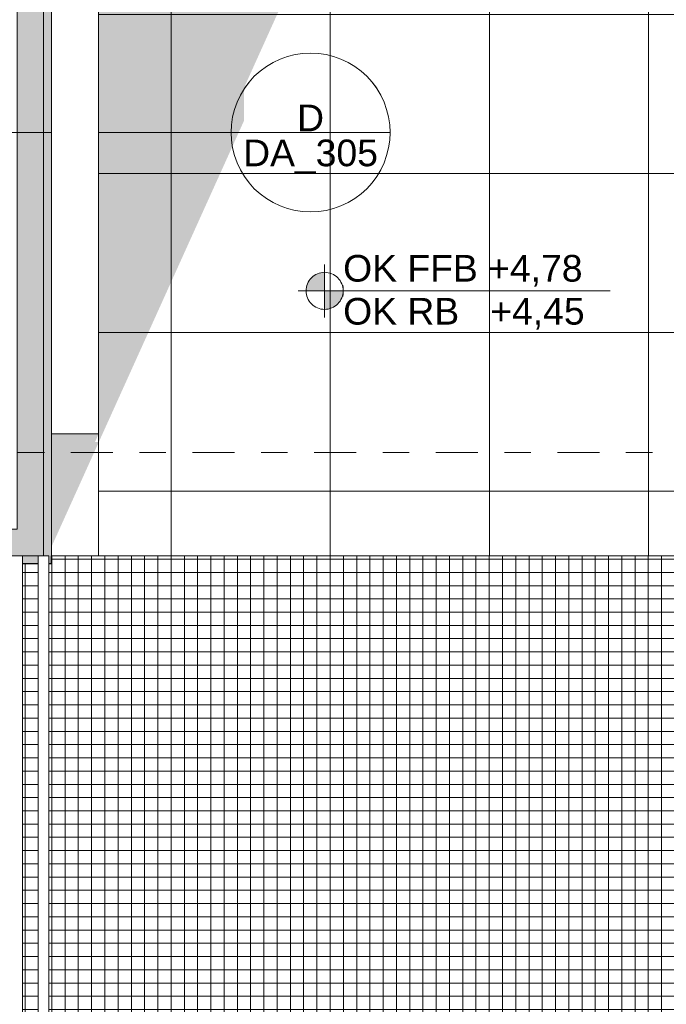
# Model space of a CAD drawing. Header units: metres. Extents: x -180 to 4, y -50 to 6.
# Tile 143 of 256: x -99.12 to -96.68, y -41.53 to -37.81. Entities that reach past the tile are written whole.
import ezdxf

# ---------------------------------------------------------------- set-up
doc = ezdxf.new("R2010")
doc.units = ezdxf.units.M
doc.header["$LTSCALE"] = 0.05
doc.header["$PDMODE"] = 1
doc.header["$PDSIZE"] = -2
doc.linetypes.add('Linienart-53', pattern=[5.291531, 3.175, -1.058062, 0.352704, -0.705764])
for name, color, linetype, lineweight, true_color in [('30 -33 Aussenwände- 7 Fassade_ Elemente', 7, 'Continuous', 9, 0x00aacc), ('30 -34 Innenwände- 6 Elemente', 7, 'Continuous', 9, 0xff6633), ('30 -36 Dächer- 3 Dachbeläge', 7, 'Continuous', 15, 0x9999ff), ('70 -72 Beschriftung- 1 Beschriftung allgemein', 7, 'Continuous', 9, 0xff6633), ('70 -72 Beschriftung- 7 Detailverweise', 7, 'Continuous', 9, 0x00dd00)]:
    doc.layers.add(name, color=color, linetype=linetype, lineweight=lineweight, true_color=true_color)
for name, color, linetype, lineweight in [('60- 61 allgemeine Ausstattung- 4 Terrassen', 7, 'Continuous', 9), ('70 -71 Achsen- 1 Gebäudeachsen', 7, 'Linienart-53', 18), ('70 -72 Beschriftung- 5 Höhenkoten', 7, 'Continuous', 15), ('70 -72 Beschriftung-14 Schatten', 7, 'Continuous', 5), ('Keine', 7, 'Continuous', 9)]:
    doc.layers.add(name, color=color, linetype=linetype, lineweight=lineweight)
doc.styles.add('Arial', font='arial.ttf')

# ---------------------------------------------------------------- blocks, each defined once
blk = doc.blocks.new('Gruppe-7730')
at = {"layer": '70 -72 Beschriftung- 5 Höhenkoten', "linetype": 'Continuous', "lineweight": 0}
h = blk.add_hatch(color=7, dxfattribs=at)
edge = h.paths.add_edge_path()
edge.add_arc((-97.971, -38.837), 0.07, 90, 180)
edge.add_line((-98.041, -38.837), (-97.971, -38.837))
edge.add_line((-97.971, -38.837), (-97.971, -38.767))
at = {"layer": '70 -72 Beschriftung- 5 Höhenkoten'}
blk.add_line((-97.971, -38.937), (-97.971, -38.737), dxfattribs=at)
at = {"layer": '70 -72 Beschriftung- 5 Höhenkoten', "flags": 128}
for points in [[(-97.971, -38.767, 0.414214), (-98.041, -38.837), (-97.971, -38.837)], [(-98.041, -38.837, 0.414214), (-97.971, -38.907), (-97.971, -38.837)]]:
    blk.add_lwpolyline(points, format="xyb", close=True, dxfattribs=at)
at = {"color": 255, "linetype": 'Continuous'}
blk.add_wipeout([(-97.901, -38.837), (-96.9923, -38.837), (-96.9923, -38.6748), (-97.901, -38.6748)], dxfattribs=at).dxf.layer = '70 -72 Beschriftung- 5 Höhenkoten'
at = {"layer": '70 -72 Beschriftung- 5 Höhenkoten', "insert": (-97.901, -38.7014), "char_height": 0.100689, "attachment_point": 1, "line_spacing_factor": 0.96878, "style": 'Arial'}
blk.add_mtext('OK FFB +4,78', dxfattribs=at)
at = {"color": 255, "linetype": 'Continuous'}
blk.add_wipeout([(-97.901, -38.9993), (-96.9844, -38.9993), (-96.9844, -38.837), (-97.901, -38.837)], dxfattribs=at).dxf.layer = '70 -72 Beschriftung- 5 Höhenkoten'
at = {"layer": '70 -72 Beschriftung- 5 Höhenkoten', "linetype": 'Continuous', "lineweight": 0}
h = blk.add_hatch(color=7, dxfattribs=at)
edge = h.paths.add_edge_path()
edge.add_arc((-97.971, -38.837), 0.07, 270, 360)
edge.add_line((-97.901, -38.837), (-97.971, -38.837))
edge.add_line((-97.971, -38.837), (-97.971, -38.907))
at = {"layer": '70 -72 Beschriftung- 5 Höhenkoten'}
blk.add_line((-98.071, -38.837), (-96.8933, -38.837), dxfattribs=at)
at = {"layer": '70 -72 Beschriftung- 5 Höhenkoten', "flags": 128}
for points in [[(-97.901, -38.837, 0.414214), (-97.971, -38.767), (-97.971, -38.837)], [(-97.971, -38.907, 0.414214), (-97.901, -38.837), (-97.971, -38.837)]]:
    blk.add_lwpolyline(points, format="xyb", close=True, dxfattribs=at)
at = {"layer": '70 -72 Beschriftung- 5 Höhenkoten', "insert": (-97.901, -38.8637), "char_height": 0.100689, "attachment_point": 1, "line_spacing_factor": 0.96878, "style": 'Arial'}
blk.add_mtext('OK RB   +4,45', dxfattribs=at)
blk = doc.blocks.new('Gruppe-7859')
at = {"layer": '60- 61 allgemeine Ausstattung- 4 Terrassen', "linetype": 'Continuous', "lineweight": 9, "transparency": 33554534}
h = blk.add_hatch(dxfattribs=at)
h.set_pattern_fill('Betonfertigteil  SRF', color=252, style=0, pattern_type=2)
h.set_pattern_definition([(0, (0, 0), (3e-18, 0.05), []), (90, (0, 0), (0.05, 0), [])])
h.paths.add_polyline_path([(-96.221, -40.247), (-96.511, -40.247), (-96.511, -39.837), (-99.002, -39.837), (-99.002, -39.866), (-99.111, -39.866), (-99.111, -42.847), (-96.221, -42.847)])
at = {"layer": '60- 61 allgemeine Ausstattung- 4 Terrassen', "color": 252, "linetype": 'Continuous', "true_color": 0x888888, "flags": 128}
blk.add_lwpolyline([(-96.221, -40.247), (-96.511, -40.247), (-96.511, -39.837), (-99.002, -39.837), (-99.002, -39.866), (-99.111, -39.866), (-99.111, -42.847), (-96.221, -42.847)], close=True, dxfattribs=at)
at = {"layer": '60- 61 allgemeine Ausstattung- 4 Terrassen', "color": 7}
blk.add_blockref('Gruppe-7730', (0, 0), dxfattribs=at)
at = {"layer": '60- 61 allgemeine Ausstattung- 4 Terrassen', "linetype": 'Continuous', "lineweight": 9, "transparency": 33554534}
h = blk.add_hatch(dxfattribs=at)
h.set_pattern_fill('Platte 60_60 SRF-1', style=0, pattern_type=2)
h.set_pattern_definition([(90, (-83.55, -31.79404), (-0.6, 7e-17), []), (0, (-83.55, -31.79404), (0, 0.6), [])])
h.paths.add_polyline_path([(-91.3504, -37.194), (-98.824, -37.194), (-98.824, -39.2803), (-98.824, -39.2803), (-98.824, -39.837), (-96.571, -39.837), (-96.571, -39.717), (-83.5504, -39.717), (-83.5504, -37.187), (-83.5503, -36.06), (-83.5504, -36.06), (-83.5504, -33.594), (-75.268, -33.594), (-75.268, -31.794), (-91.3504, -31.794)])
at = {"layer": '60- 61 allgemeine Ausstattung- 4 Terrassen', "color": 252, "linetype": 'Continuous', "lineweight": 9, "true_color": 0x888888, "transparency": 33554687, "flags": 128}
blk.add_lwpolyline([(-91.3504, -37.194), (-98.824, -37.194), (-98.824, -39.2803), (-98.824, -39.2803), (-98.824, -39.837), (-96.571, -39.837), (-96.571, -39.717), (-83.5504, -39.717), (-83.5504, -37.187), (-83.5503, -36.06), (-83.5504, -36.06), (-83.5504, -33.594), (-75.268, -33.594), (-75.268, -31.794), (-91.3504, -31.794)], close=True, dxfattribs=at)
blk = doc.blocks.new('Gruppe-8343')
at = {"layer": '70 -72 Beschriftung- 7 Detailverweise'}
blk.add_line((0.935, 0), (0.335, 0), dxfattribs=at)
at = {"layer": '70 -72 Beschriftung- 7 Detailverweise', "flags": 128}
blk.add_lwpolyline([(0.935, 0), (0.9336, -0.0294), (0.9292, -0.0585), (0.9221, -0.0871), (0.9122, -0.1148), (0.8996, -0.1414), (0.8844, -0.1667), (0.8669, -0.1903), (0.8471, -0.2121), (0.8253, -0.2319), (0.8017, -0.2494), (0.7764, -0.2646), (0.7498, -0.2772), (0.7221, -0.2871), (0.6935, -0.2942), (0.6644, -0.2986), (0.635, -0.3), (0.6056, -0.2986), (0.5765, -0.2942), (0.5479, -0.2871), (0.5202, -0.2772), (0.4936, -0.2646), (0.4683, -0.2494), (0.4447, -0.2319), (0.4229, -0.2121), (0.4031, -0.1903), (0.3856, -0.1667), (0.3704, -0.1414), (0.3578, -0.1148), (0.3479, -0.0871), (0.3408, -0.0585), (0.3364, -0.0294), (0.335, 0), (0.3364, 0.0294), (0.3408, 0.0585), (0.3479, 0.0871), (0.3578, 0.1148), (0.3704, 0.1414), (0.3856, 0.1667), (0.4031, 0.1903), (0.4229, 0.2121), (0.4447, 0.2319), (0.4683, 0.2494), (0.4936, 0.2646), (0.5202, 0.2772), (0.5479, 0.2871), (0.5765, 0.2942), (0.6056, 0.2986), (0.635, 0.3), (0.6644, 0.2986), (0.6935, 0.2942), (0.7221, 0.2871), (0.7498, 0.2772), (0.7764, 0.2646), (0.8017, 0.2494), (0.8253, 0.2319), (0.8471, 0.2121), (0.8669, 0.1903), (0.8844, 0.1667), (0.8996, 0.1414), (0.9122, 0.1148), (0.9221, 0.0871), (0.9292, 0.0585), (0.9336, 0.0294)], close=True, dxfattribs=at)
at = {"layer": '70 -72 Beschriftung- 7 Detailverweise'}
blk.add_point((0.635, 0), dxfattribs=at)
at = {"layer": '70 -72 Beschriftung- 7 Detailverweise', "line_spacing_factor": 0.96878, "style": 'Arial'}
for s, insert, char_height, attachment_point in [('D', (0.635, 0.0046), 0.1007, 8), ('DA_305', (0.635, -0.0267), 0.10069, 2)]:
    blk.add_mtext(s, dxfattribs=dict(at, insert=insert, char_height=char_height, attachment_point=attachment_point))
blk = doc.blocks.new('Referenzmarkierung-49')
at = {"layer": '70 -72 Beschriftung- 7 Detailverweise', "transparency": 33554687}
for q in [(-1.4805, 0), (0.635, 0)]:
    blk.add_line((0, 0), q, dxfattribs=at)
at = {"layer": '70 -72 Beschriftung- 7 Detailverweise', "color": 7, "transparency": 33554687}
blk.add_blockref('Gruppe-8343', (0, 0), dxfattribs=at)
blk = doc.blocks.new('Gruppe-8878')
at = {"layer": '30 -36 Dächer- 3 Dachbeläge', "linetype": 'Continuous', "lineweight": 0}
blk.add_hatch(color=254, dxfattribs=at).paths.add_polyline_path([(-160.64099996, -31.58704198), (-160.64099996, -39.86704198), (-99.00099996, -39.86704198), (-99.00099996, -31.79404198), (-99.13099996, -31.79404198), (-99.13099996, -39.73704198), (-160.51099996, -39.73704198), (-160.51099996, -31.58704198)])
at = {"layer": '60- 61 allgemeine Ausstattung- 4 Terrassen', "linetype": 'Continuous', "lineweight": 0, "transparency": 33554470}
blk.add_hatch(color=7, dxfattribs=at).paths.add_polyline_path([(-99.03099996, -39.37704198), (-99.03099996, -39.83704198), (-98.2745117, -38.1616062), (-98.2745117, -38.06932266), (-98.1275117, -37.74375375), (-98.1275117, -31.79405198), (-98.82399996, -31.79405198), (-98.82399996, -39.37704198)])
at = {"layer": '30 -36 Dächer- 3 Dachbeläge', "flags": 128}
blk.add_lwpolyline([(-160.64099996, -31.58704198), (-160.64099996, -39.86704198), (-99.00099996, -39.86704198), (-99.00099996, -31.79404198), (-99.13099996, -31.79404198), (-99.13099996, -39.73704198), (-160.51099996, -39.73704198), (-160.51099996, -31.58704198)], dxfattribs=at)
at = {"layer": '70 -72 Beschriftung- 7 Detailverweise', "transparency": 33554687}
for q in [(-100.13952546, -38.23914362), (-98.02399996, -38.23914362)]:
    blk.add_line((-98.65899996, -38.23914362), q, dxfattribs=at)
at = {"layer": '70 -72 Beschriftung- 7 Detailverweise'}
blk.add_line((-97.72399996, -38.23914362), (-98.32399996, -38.23914362), dxfattribs=at)
at = {"layer": '70 -72 Beschriftung- 7 Detailverweise', "flags": 128}
blk.add_lwpolyline([(-97.72399996, -38.23914362), (-97.72544455, -38.26854876), (-97.72976438, -38.29767072), (-97.73691786, -38.32622902), (-97.74683611, -38.35394865), (-97.75942359, -38.38056264), (-97.77455908, -38.40581469), (-97.79209683, -38.4294616), (-97.81186793, -38.45127565), (-97.83368198, -38.47104676), (-97.85732889, -38.4885845), (-97.88258094, -38.50372), (-97.90919494, -38.51630748), (-97.93691456, -38.52622572), (-97.96547287, -38.5333792), (-97.99459482, -38.53769904), (-98.02399996, -38.53914362), (-98.05340511, -38.53769904), (-98.08252706, -38.5333792), (-98.11108537, -38.52622572), (-98.13880499, -38.51630748), (-98.16541899, -38.50372), (-98.19067103, -38.4885845), (-98.21431795, -38.47104676), (-98.236132, -38.45127565), (-98.2559031, -38.4294616), (-98.27344085, -38.40581469), (-98.28857634, -38.38056264), (-98.30116382, -38.35394865), (-98.31108207, -38.32622902), (-98.31823555, -38.29767072), (-98.32255538, -38.26854876), (-98.32399996, -38.23914362), (-98.32255538, -38.20973848), (-98.31823555, -38.18061652), (-98.31108207, -38.15205822), (-98.30116382, -38.12433859), (-98.28857634, -38.0977246), (-98.27344085, -38.07247255), (-98.2559031, -38.04882563), (-98.236132, -38.02701159), (-98.21431795, -38.00724048), (-98.19067103, -37.98970274), (-98.16541899, -37.97456724), (-98.13880499, -37.96197976), (-98.11108537, -37.95206152), (-98.08252706, -37.94490804), (-98.05340511, -37.9405882), (-98.02399996, -37.93914362), (-97.99459482, -37.9405882), (-97.96547287, -37.94490804), (-97.93691456, -37.95206152), (-97.90919494, -37.96197976), (-97.88258094, -37.97456724), (-97.85732889, -37.98970274), (-97.83368198, -38.00724048), (-97.81186793, -38.02701159), (-97.79209683, -38.04882563), (-97.77455908, -38.07247255), (-97.75942359, -38.0977246), (-97.74683611, -38.12433859), (-97.73691786, -38.15205822), (-97.72976438, -38.18061652), (-97.72544455, -38.20973848)], close=True, dxfattribs=at)
at = {"layer": '70 -72 Beschriftung- 7 Detailverweise'}
blk.add_point((-98.02399996, -38.23914362), dxfattribs=at)
blk.add_blockref('Referenzmarkierung-49', (-98.65899996, -38.23914362), dxfattribs=at)
at = {"layer": '70 -72 Beschriftung- 7 Detailverweise', "line_spacing_factor": 0.96878, "style": 'Arial'}
for s, insert, char_height, attachment_point in [('D', (-98.02399996, -38.23455751), 0.10068866, 8), ('DA_305', (-98.02399996, -38.26580774), 0.100688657, 2)]:
    blk.add_mtext(s, dxfattribs=dict(at, insert=insert, char_height=char_height, attachment_point=attachment_point))
blk = doc.blocks.new('Gruppe-8923')
at = {"color": 255}
blk.add_wipeout([(-99.001, -31.794), (-98.824, -31.794), (-98.824, -39.377), (-99.001, -39.377)], dxfattribs=at).dxf.layer = '30 -33 Aussenwände- 7 Fassade_ Elemente'
at = {"layer": '30 -33 Aussenwände- 7 Fassade_ Elemente', "flags": 128}
blk.add_lwpolyline([(-99.001, -31.794), (-98.824, -31.794), (-98.824, -39.377), (-99.001, -39.377)], close=True, dxfattribs=at)
blk = doc.blocks.new('_OG3_2D (2D)')
at = {"layer": '70 -72 Beschriftung-14 Schatten', "linetype": 'Continuous', "lineweight": 0}
blk.add_hatch(color=7, dxfattribs=at).paths.add_polyline_path([(-99.02099996, -39.40704198), (-99.02099996, -39.84704198), (-98.2745117, -38.19375375), (-98.2745117, -38.06932266), (-98.1275117, -37.74375375), (-98.1275117, -31.79405198), (-98.82399996, -31.79405198), (-98.82399996, -39.40704198)])
at = {"layer": '30 -33 Aussenwände- 7 Fassade_ Elemente', "flags": 128}
blk.add_lwpolyline([(-99.03099996, -31.79404198), (-99.03099996, -39.83704198), (-160.61099996, -39.83704198), (-160.61099996, -31.58704198), (-160.81799996, -31.58704198)], dxfattribs=at)
at = {"layer": '70 -72 Beschriftung- 1 Beschriftung allgemein', "color": 7}
blk.add_blockref('Gruppe-7859', (0, 0), dxfattribs=at)
blk.add_blockref('Gruppe-8878', (0, 0), dxfattribs=at)
blk.add_blockref('Gruppe-8923', (0, 0), dxfattribs=at)
blk = doc.blocks.new('Gruppe-9706')
at = {"color": 255}
blk.add_wipeout([(-99.201, -39.837), (-99.201, -42.937), (-96.221, -42.937), (-96.221, -42.847), (-99.111, -42.847), (-99.111, -39.837)], dxfattribs=at).dxf.layer = '30 -34 Innenwände- 6 Elemente'
at = {"layer": '30 -34 Innenwände- 6 Elemente', "flags": 128}
blk.add_lwpolyline([(-99.201, -39.837), (-99.201, -42.937), (-96.221, -42.937), (-96.221, -42.847), (-99.111, -42.847), (-99.111, -39.837)], close=True, dxfattribs=at)
blk = doc.blocks.new('Gruppe-9707')
at = {"color": 255}
blk.add_wipeout([(-99.051, -39.837), (-99.051, -42.787), (-96.221, -42.787), (-96.221, -42.747), (-99.011, -42.747), (-99.011, -39.837)], dxfattribs=at).dxf.layer = '30 -34 Innenwände- 6 Elemente'
at = {"layer": '30 -34 Innenwände- 6 Elemente', "flags": 128}
blk.add_lwpolyline([(-99.051, -39.837), (-99.051, -42.787), (-96.221, -42.787), (-96.221, -42.747), (-99.011, -42.747), (-99.011, -39.837)], close=True, dxfattribs=at)
blk = doc.blocks.new('Gruppe-9708')
at = {"layer": '30 -34 Innenwände- 6 Elemente', "color": 7, "transparency": 33554687}
blk.add_blockref('Gruppe-9706', (0, 0), dxfattribs=at)
blk.add_blockref('Gruppe-9707', (0, 0), dxfattribs=at)
blk = doc.blocks.new('Gruppe-9709')
at = {"layer": '30 -34 Innenwände- 6 Elemente', "color": 7, "transparency": 33554687}
blk.add_blockref('Gruppe-9708', (0, 0), dxfattribs=at)
at = {"layer": '30 -34 Innenwände- 6 Elemente', "color": 0, "flags": 1}
for tag in ['IFC_UUID', 'instanceID']:
    blk.add_attdef(tag, (-99.201, -42.937), '', height=0.00018, dxfattribs=at)
blk = doc.blocks.new('_OG3_2D Bemaßung_ Beschriftung (2D)')
at = {"layer": '30 -34 Innenwände- 6 Elemente'}
blk.add_blockref('Gruppe-9709', (0, 0), dxfattribs=at)
blk = doc.blocks.new('_Achsen (3D)')
at = {"layer": '70 -71 Achsen- 1 Gebäudeachsen', "transparency": 33554687}
blk.add_line((-179.668, -39.447), (3.826, -39.447), dxfattribs=at)

msp = doc.modelspace()

# ---------------------------------------------------------------- block references
at = {"layer": 'Keine', "color": 1}
msp.add_blockref('_OG3_2D (2D)', (0, 0), dxfattribs=at)

# ---------------------------------------------------------------- next in the draw order: block references
msp.add_blockref('_OG3_2D Bemaßung_ Beschriftung (2D)', (0, 0), dxfattribs=at)

# ---------------------------------------------------------------- next in the draw order: block references
msp.add_blockref('_Achsen (3D)', (0, 0), dxfattribs=at)

doc.saveas('drawing.dxf')
